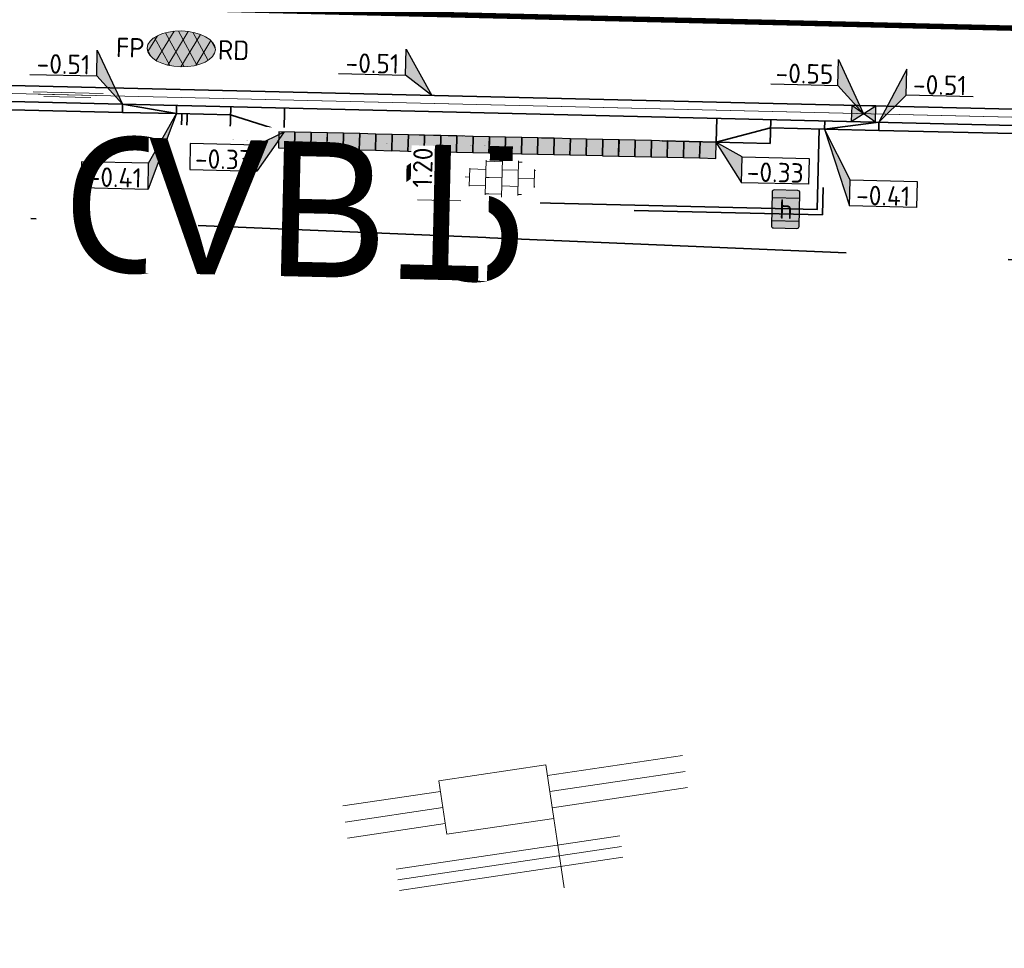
# Model space of a CAD drawing. Header units: metres. Extents: x 0 to 269924, y 0 to 933292.
# Tile 88 of 247: x 133379 to 133397, y 466521 to 466538. Entities that reach past the tile are written whole.
import ezdxf
from ezdxf import colors
from ezdxf.entities.mleader import LeaderData, LeaderLine
from ezdxf.enums import TextEntityAlignment as Align
from ezdxf.math import Vec2, Vec3

# ---------------------------------------------------------------- set-up
doc = ezdxf.new("R2018")
doc.units = ezdxf.units.M
for name, pattern in [('VH-BUSHALTEBAND', [4, 2, -2]), ('VH-OPSLUITBAND_100X200', [16, 8, -2, 4, -2]), ('VH-OPSLUITBAND_150X250', [24, 16, -2, 4, -2]), ('VH-TROTTOIRBAND_130-150', [15, 5, -2, 2, -2, 2, -2]), ('VW-1-1_STREEP', [2, 1, -1]), ('XX-PROJECTGRENS', [18, 12, -3, 0, -3])]:
    doc.linetypes.add(name, pattern=pattern)
for name, color, linetype, lineweight in [('N-WE-KG-GRENS_PROJECT-G', 7, 'XX-PROJECTGRENS', 35), ('N-WE-VH-GOOT-S', 170, 'Continuous', 18), ('N-WE-VH-GOOT_STRAATBAKSTEEN-G', 170, 'Continuous', 35), ('N-WE-VH-KANTOPSLUITING-T18', 10, 'Continuous', 18), ('N-WE-VH-KANTOPSLUITING_BUSHALTEBAND-G', 30, 'VH-BUSHALTEBAND', 35), ('N-WE-VH-KANTOPSLUITING_OPSLUITBAND_100X200-G', 150, 'VH-OPSLUITBAND_100X200', 35), ('N-WE-VH-KANTOPSLUITING_OPSLUITBAND_150X250-G', 150, 'VH-OPSLUITBAND_150X250', 35), ('N-WE-VH-KANTOPSLUITING_TROTTOIRBAND_130 150_250-G', 210, 'VH-TROTTOIRBAND_130-150', 35), ('N-WE-VH-KANTOPSLUITING_VERLOOPBAND-T18', 10, 'Continuous', 18), ('N-WE-VH-KANTOPSLUITING_VOORKANTBAND-G', 50, 'Continuous', 35), ('N-WE-VH-M', 7, 'Continuous', 18), ('N-WE-VH-VERHARDING-T18', 10, 'Continuous', 18), ('N-WE-VH-VERHARDING_ASFALT-S', 7, 'Continuous', 18), ('N-WE-VH-VERHARDING_TEGEL-S', 7, 'Continuous', 18), ('N-WE-VW-HALTEPAAL-S', 7, 'Continuous', 25), ('N-WE-VW-MARKERING_LANGS_STREEP_11_010-G', 7, 'VW-1-1_STREEP', 13), ('X-XX-AL-HOOGTELABEL-S', 7, 'Continuous', 25), ('X-XX-AL-TEKENBLAD-S', 7, 'Continuous', 25)]:
    doc.layers.add(name, color=color, linetype=linetype, lineweight=lineweight)
doc.layers.add('N-WE-RI-HWA_KOLK-S', color=150, linetype='Continuous', lineweight=25, true_color=0x007fff)
doc.layers.add('N-WE-RI-HWA_RIOOLPUT_INSPECTIEPUT_BETON-S', color=150, linetype='Continuous', lineweight=25, true_color=0x007fff)
doc.layers.add('X-XX-AL-HULPLIJN-G', color=30, linetype='Continuous', lineweight=18, plot=False)
doc.styles.add('NLCS-ISO', font='NLCS-ISO.ttf')
doc.styles.add('NLCS-ISO-M200-T18', font='NLCS-ISO.ttf', dxfattribs={"height": 0.36})
doc.styles.get("Standard").update_dxf_attribs({"font": 'romand.shx'})
doc.dimstyles.new('NLCS-M200-T18-PIJL_L2_H2', dxfattribs={"dimscale": 0.2, "dimtxt": 2.5, "dimasz": 1.8, "dimexe": 2, "dimexo": 2, "dimgap": 0.7, "dimtad": 1, "dimzin": 0, "dimdsep": 46, "dimtxsty": 'NLCS-ISO-M200-T18', "dimcen": 0, "dimdle": 2, "dimclrd": 256, "dimclre": 256, "dimclrt": 10, "dimazin": 0, "dimtfac": 1, "dimtdec": 3, "dimtofl": 0, "dimtmove": 0, "dimatfit": 3, "dimfxl": 2, "dimfxlon": 1, "dimtfillclr": 256, "dimtolj": 1, "dimtzin": 0, "dimlwd": -1, "dimlwe": -1, "dimarcsym": 0})

# ---------------------------------------------------------------- blocks, each defined once
blk = doc.blocks.new('*U516')
for p, q in [((-2.116, 2.201), (-1.707, 4.567)), ((-1.707, 4.567), (0, 0)), ((-8.229, 3.259), (-2.116, 2.201)), ((0, 0), (-2.116, 2.201))]:
    blk.add_line(p, q)
blk.add_solid([(-1.707, 4.567), (0, 0), (-2.116, 2.201)])
at = {"style": 'NLCS-ISO'}
blk.add_attdef('...', text='', height=1.8, rotation=350.18213, dxfattribs=at).set_placement((-5.244, 2.317), align=Align.BOTTOM_CENTER)
blk = doc.blocks.new('*U249')
at = {"layer": 'X-XX-AL-HOOGTELABEL-S', "xscale": 0.2000000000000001, "yscale": 0.2000000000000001, "zscale": 0.2000000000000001, "rotation": 9.817872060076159}
blk.add_blockref('*U516', (0, 0.15), dxfattribs=at).add_auto_attribs({'...': '-0.51'})
blk = doc.blocks.new('*U250')
at = {"layer": 'N-WE-RI-HWA_RIOOLPUT_INSPECTIEPUT_BETON-S', "color": 0, "linetype": 'ByBlock', "lineweight": -2, "transparency": 16777216, "rotation": 358.6348952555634}
blk.add_blockref('*U249', (133386.836, 466536.797), dxfattribs=at)
blk = doc.blocks.new('*U248')
for p, q in [((-1.988, 2.941), (-1.579, 5.307)), ((-1.579, 5.307), (0, 0)), ((-8.101, 3.999), (-1.988, 2.941)), ((0, 0), (-1.988, 2.941))]:
    blk.add_line(p, q)
blk.add_solid([(-1.579, 5.307), (0, 0), (-1.988, 2.941)])
at = {"style": 'NLCS-ISO'}
blk.add_attdef('...', text='', height=1.8, rotation=350.18213, dxfattribs=at).set_placement((-5.116, 3.057), align=Align.BOTTOM_CENTER)
blk = doc.blocks.new('SVH-ASFALT_FP_KL-SO')
at = {"true_color": 0xa50000}
h = blk.add_hatch(color=14, dxfattribs=at)
h.dxf.hatch_style = 1
edge = h.paths.add_edge_path()
edge.add_ellipse((0, 0), major_axis=(0.631, 0), ratio=0.525613, start_angle=0, end_angle=360)
at = {"ltscale": 0.1}
for p, q in [((-0.619, -0.063), (-0.448, 0.233)), ((-0.204, -0.314), (-0.501, 0.201)), ((-0.457, -0.228), (-0.139, 0.323)), ((0.063, -0.33), (-0.296, 0.292)), ((-0.244, -0.305), (0.12, 0.325)), ((0.298, -0.292), (-0.061, 0.33)), ((-0.002, -0.331), (0.349, 0.276)), ((0.503, -0.2), (0.206, 0.313)), ((0.275, -0.298), (0.544, 0.168)), ((0.628, 0.028), (0.552, 0.16)), ((-0.547, -0.165), (-0.629, -0.023))]:
    blk.add_line(p, q, dxfattribs=at)
at = {"layer": 'X-XX-AL-HULPLIJN-G'}
blk.add_ellipse((0, 0), major_axis=(0.631, 0), ratio=0.525613, dxfattribs=at)
at = {"style": 'NLCS-ISO'}
blk.add_attdef('RB', text='', height=0.36, dxfattribs=at).set_placement((-0.679, 0), align=Align.MIDDLE_RIGHT)
blk.add_attdef('RD', text='', height=0.36, dxfattribs=at).set_placement((0.679, 0), align=Align.MIDDLE_LEFT)
blk = doc.blocks.new('SVW-HALTEPAAL-SO')
at = {"true_color": 0xffff00}
h = blk.add_hatch(color=2, dxfattribs=at)
h.dxf.hatch_style = 1
edge = h.paths.add_edge_path()
edge.add_arc((1.09, 1.561), 0.196, 0, 90)
edge.add_line((1.09, 1.757), (-1.09, 1.757))
edge.add_arc((-1.09, 1.561), 0.196, 90, 180)
edge.add_line((-1.286, 1.561), (-1.286, -1.561))
edge.add_arc((-1.09, -1.561), 0.196, 180, 270)
edge.add_line((-1.09, -1.757), (1.09, -1.757))
edge.add_arc((1.09, -1.561), 0.196, 270, 360)
edge.add_line((1.286, -1.561), (1.286, 1.561))
for p, q in [((-1.286, 1.063), (1.286, 1.063)), ((-1.286, -1.063), (1.286, -1.063))]:
    blk.add_line(p, q)
blk.add_lwpolyline([(-1.09, -1.757), (1.09, -1.757, 0.414214), (1.286, -1.561), (1.286, 1.561, 0.414214), (1.09, 1.757), (-1.09, 1.757, 0.414214), (-1.286, 1.561), (-1.286, -1.561, 0.414214)], format="xyb", close=True)
at = {"lineweight": 18, "style": 'NLCS-ISO'}
blk.add_text('h', height=1.8, dxfattribs=at).set_placement((0.019, 0.006), align=Align.MIDDLE_CENTER)
blk = doc.blocks.new('SVH-VERKEERSTEGEL_300X300_ZWART')
h = blk.add_hatch(color=250)
h.dxf.hatch_style = 1
h.paths.add_polyline_path([(-0.15, -0.3), (0.15, -0.3), (0.15, 0), (-0.15, 0)])
blk.add_3dface([(-0.15, -0.3), (0.15, -0.3), (0.15, 0), (-0.15, 0)])
blk = doc.blocks.new('SVH-VERKEERSTEGEL_300X300_WIT')
at = {"true_color": 0xffffff}
h = blk.add_hatch(color=7, dxfattribs=at)
h.dxf.hatch_style = 1
h.paths.add_polyline_path([(-0.15, -0.3), (0.15, -0.3), (0.15, 0), (-0.15, 0)])
blk.add_3dface([(-0.15, -0.3), (0.15, -0.3), (0.15, 0), (-0.15, 0)])
blk = doc.blocks.new('N-SRI-KOLK_STRAAT_450X300-SO')
h = blk.add_hatch(color=256)
h.dxf.hatch_style = 1
h.paths.add_polyline_path([(0, 0), (-1.125, 0.75), (-1.125, -0.75)])
h.paths.add_polyline_path([(1.125, -0.75), (1.125, 0.75), (0, 0)])
for p, q in [((-1.125, -0.75), (1.125, 0.75)), ((1.125, -0.75), (-1.125, 0.75))]:
    blk.add_line(p, q)
at = {"flags": 128}
blk.add_lwpolyline([(-1.125, -0.75), (1.125, -0.75), (1.125, 0.75), (-1.125, 0.75)], close=True, dxfattribs=at)
blk = doc.blocks.new('*U205')
at = {"lineweight": 30, "flags": 106}
blk.add_attdef('OB', text='', height=0.36, dxfattribs=at).set_placement((0, 0.1), align=Align.BOTTOM_CENTER)
blk = doc.blocks.new('*U651')
for p, q in [((3.27, 4.468), (0, 0)), ((2.861, 2.102), (3.27, 4.468)), ((0, 0), (2.861, 2.102)), ((8.974, 1.044), (2.861, 2.102))]:
    blk.add_line(p, q)
blk.add_solid([(3.27, 4.468), (0, 0), (2.861, 2.102)])
at = {"style": 'NLCS-ISO'}
blk.add_attdef('...', text='', height=1.8, rotation=350.18213, dxfattribs=at).set_placement((5.846, 1.16), align=Align.BOTTOM_CENTER)
blk = doc.blocks.new('*U654')
for p, q in [((1.631, -5.006), (0, 0)), ((0, 0), (1.222, -7.372)), ((1.222, -7.372), (1.631, -5.006)), ((7.334, -8.429), (1.222, -7.372))]:
    blk.add_line(p, q)
blk.add_lwpolyline([(1.631, -5.006), (7.744, -6.064), (7.334, -8.429)])
blk.add_solid([(1.631, -5.006), (0, 0), (1.222, -7.372)])
at = {"style": 'NLCS-ISO'}
blk.add_attdef('...', text='', height=1.8, rotation=350.18213, dxfattribs=at).set_placement((4.206, -8.314), align=Align.BOTTOM_CENTER)
blk = doc.blocks.new('*U653')
for p, q in [((2.205, -1.687), (0, 0)), ((0, 0), (1.796, -4.053)), ((1.796, -4.053), (2.205, -1.687)), ((7.909, -5.111), (1.796, -4.053))]:
    blk.add_line(p, q)
blk.add_lwpolyline([(2.205, -1.687), (8.318, -2.745), (7.909, -5.111)])
blk.add_solid([(2.205, -1.687), (0, 0), (1.796, -4.053)])
at = {"style": 'NLCS-ISO'}
blk.add_attdef('...', text='', height=1.8, rotation=350.18213, dxfattribs=at).set_placement((4.781, -4.995), align=Align.BOTTOM_CENTER)
blk = doc.blocks.new('SVH-TEGEL_300X300_DUN_HALFST_KL-SO')
for p, q in [((-1.837, 1.5), (-1.5, 1.5)), ((-1.5, -1.6), (-1.5, 1.6)), ((0, -1.784), (0, 1.784)), ((0, 1.5), (1.5, 1.5)), ((1.5, -1.6), (1.5, 1.6)), ((-3.08, 0.75), (-3, 0.75)), ((-3, -0.835), (-3, 0.835)), ((-3, 0), (-1.5, 0)), ((-1.5, 0.75), (0, 0.75)), ((0, 0), (1.5, 0)), ((1.5, 0.75), (3, 0.75)), ((3, -0.835), (3, 0.835)), ((3, 0), (3.395, 0)), ((-3.08, -0.75), (-3, -0.75)), ((-1.5, -0.75), (0, -0.75)), ((1.5, -0.75), (3, -0.75)), ((-1.837, -1.5), (-1.5, -1.5)), ((0, -1.5), (1.5, -1.5))]:
    blk.add_line(p, q)
at = {"style": 'NLCS-ISO'}
blk.add_attdef('FORMAAT', text='', height=1.8, dxfattribs=at).set_placement((-3.18, 0), align=Align.MIDDLE_RIGHT)
blk.add_attdef('KLEUR', text='', height=1.8, dxfattribs=at).set_placement((3.495, 0), align=Align.MIDDLE_LEFT)
at = {"style": 'NLCS-ISO', "flags": 1}
blk.add_attdef('FUNCTIE', text='', height=1.8, dxfattribs=at).set_placement((0.116, -3.585), align=Align.MIDDLE_CENTER)
blk = doc.blocks.new('*U655')
for p, q in [((0, 0), (-3.053, -3.214)), ((-2.644, -0.848), (0, 0)), ((-3.053, -3.214), (-2.644, -0.848)), ((-9.166, -2.156), (-3.053, -3.214))]:
    blk.add_line(p, q)
blk.add_lwpolyline([(-2.644, -0.848), (-8.757, 0.21), (-9.166, -2.156)])
blk.add_solid([(-2.644, -0.848), (0, 0), (-3.053, -3.214)])
at = {"style": 'NLCS-ISO'}
blk.add_attdef('...', text='', height=1.8, rotation=350.18213, dxfattribs=at).set_placement((-6.181, -3.098), align=Align.BOTTOM_CENTER)
blk = doc.blocks.new('*U656')
for p, q in [((0, 0), (-3.628, -6.532)), ((-3.218, -4.167), (0, 0)), ((-3.628, -6.532), (-3.218, -4.167)), ((-9.74, -5.475), (-3.628, -6.532))]:
    blk.add_line(p, q)
blk.add_lwpolyline([(-3.218, -4.167), (-9.331, -3.109), (-9.74, -5.475)])
blk.add_solid([(-3.218, -4.167), (0, 0), (-3.628, -6.532)])
at = {"style": 'NLCS-ISO'}
blk.add_attdef('...', text='', height=1.8, rotation=350.18213, dxfattribs=at).set_placement((-6.756, -6.417), align=Align.BOTTOM_CENTER)
blk = doc.blocks.new('*U652')
for p, q in [((-1.988, 2.941), (-1.579, 5.307)), ((-1.579, 5.307), (0, 0)), ((-8.101, 3.999), (-1.988, 2.941)), ((0, 0), (-1.988, 2.941))]:
    blk.add_line(p, q)
blk.add_solid([(-1.579, 5.307), (0, 0), (-1.988, 2.941)])
at = {"style": 'NLCS-ISO'}
blk.add_attdef('...', text='', height=1.8, rotation=350.18213, dxfattribs=at).set_placement((-5.116, 3.057), align=Align.BOTTOM_CENTER)
blk = doc.blocks.new('*D658')
at = {"layer": 'Defpoints', "color": 0, "transparency": 16777216}
for p in [(133384.11, 466536.271), (133384.082, 466535.072)]:
    blk.add_point(p, dxfattribs=at)
at = {"layer": 'N-WE-VH-M', "transparency": 16777216}
for p, q in [((133386.606, 466536.212), (133387.406, 466536.193)), ((133386.997, 466535.843), (133386.986, 466535.363)), ((133386.577, 466535.012), (133387.377, 466534.993))]:
    blk.add_line(p, q, dxfattribs=at)
for points in [[(133386.937, 466535.844), (133387.057, 466535.841), (133387.006, 466536.202)], [(133386.926, 466535.364), (133387.046, 466535.361), (133386.977, 466535.003)]]:
    blk.add_solid(points, dxfattribs=at)
at = {"layer": 'N-WE-VH-M', "color": 10, "transparency": 16777216, "insert": (133386.672, 466535.61), "char_height": 0.36, "attachment_point": 5, "rotation": 88.6349, "style": 'NLCS-ISO-M200-T18', "bg_fill": 3, "box_fill_scale": 1.1, "bg_fill_color": 256, "bg_fill_true_color": 13158600, "bg_fill_transparency": 0}
blk.add_mtext('\\A1;1.20', dxfattribs=at)
at = {"layer": 'Defpoints', "color": 0, "transparency": 16777216}
blk.add_point((133386.977, 466535.003), dxfattribs=at)
blk = doc.blocks.new('*U110')
at = {"lineweight": 30, "flags": 106}
blk.add_attdef('OB', text='', height=0.36, dxfattribs=at).set_placement((0, 0.1), align=Align.BOTTOM_CENTER)
blk = doc.blocks.new('SVH-GOOT_SYMBOOL-SO')
at = {"color": 7, "linetype": 'Continuous'}
for p, q in [((0.2, 3.125), (0.2, -3.359)), ((-0.206, 2.137), (-0.206, -2.217)), ((0, 2.669), (0, -2.669))]:
    blk.add_line(p, q, dxfattribs=at)
at = {"style": 'NLCS-ISO'}
blk.add_attdef('MATERIAAL', text='', height=1.8, dxfattribs=at).set_placement((-1.098, 0), align=Align.MIDDLE_RIGHT)
blk.add_attdef('KLEUR', text='', height=1.8, dxfattribs=at).set_placement((1.1, 0), align=Align.MIDDLE_LEFT)

msp = doc.modelspace()

# ---------------------------------------------------------------- linework, layer by layer
at = {"layer": 'N-WE-VH-GOOT_STRAATBAKSTEEN-G'}
msp.add_lwpolyline([(133341.192, 466538.034), (133548.299, 466533.099), (133604.484, 466532.752, -0.012398), (133694.641, 466528.294), (133747.111, 466524.328, 0.006097), (133941.572, 466515.108, 0.02139), (134085.33, 466514.138, 0.018724), (134137.889, 466519.445, 0.007401), (134227.449, 466531.463), (134342.22, 466547.549), (134354.896, 466549.127)], format="xyb", dxfattribs=at)
at = {"layer": 'N-WE-VH-KANTOPSLUITING_BUSHALTEBAND-G'}
msp.add_lwpolyline([(133383.107, 466536.295), (133393.104, 466536.057)], dxfattribs=at)
at = {"layer": 'N-WE-VH-KANTOPSLUITING_OPSLUITBAND_100X200-G', "flags": 128}
msp.add_lwpolyline([(133382.214, 466536.607), (133382.176, 466535.017), (133394.073, 466534.734), (133394.111, 466536.323)], dxfattribs=at)
at = {"layer": 'N-WE-VH-KANTOPSLUITING_OPSLUITBAND_150X250-G', "flags": 128}
msp.add_lwpolyline([(133341.187, 466537.584), (133381.115, 466536.633)], dxfattribs=at)
msp.add_lwpolyline([(133395.111, 466536.299), (133548.292, 466532.649), (133604.477, 466532.302, -0.012397), (133694.608, 466527.845), (133747.08, 466523.879, 0.001225), (133786.141, 466521.646)], format="xyb", dxfattribs=at)
at = {"layer": 'N-WE-VH-KANTOPSLUITING_TROTTOIRBAND_130 150_250-G'}
for p, q in [((133381.115, 466536.633), (133382.114, 466536.609)), ((133394.111, 466536.323), (133395.111, 466536.299))]:
    msp.add_line(p, q, dxfattribs=at)
for points in [[(133382.114, 466536.609), (133383.114, 466536.585)], [(133394.111, 466536.323), (133393.111, 466536.347)]]:
    msp.add_lwpolyline(points, dxfattribs=at)
at = {"layer": 'N-WE-VH-KANTOPSLUITING_VOORKANTBAND-G'}
msp.add_line((133381.118, 466536.783), (133382.114, 466536.609), dxfattribs=at)
msp.add_lwpolyline([(133341.191, 466537.734), (133548.294, 466532.799), (133604.479, 466532.452, -0.012398), (133694.619, 466527.995), (133747.091, 466524.029, 0.001225), (133786.149, 466521.795, 0.0011)], format="xyb", dxfattribs=at)
for points in [[(133381.115, 466536.633), (133381.118, 466536.783)], [(133382.114, 466536.609), (133382.118, 466536.759)], [(133383.107, 466536.295), (133383.118, 466536.735)], [(133384.107, 466536.272), (133384.117, 466536.711)], [(133394.011, 466536.326), (133393.975, 466534.836), (133382.279, 466535.115), (133382.314, 466536.604)], [(133383.114, 466536.585), (133384.107, 466536.272)], [(133392.104, 466536.081), (133392.115, 466536.521)], [(133393.104, 466536.057), (133393.115, 466536.497)], [(133394.111, 466536.323), (133394.114, 466536.473)], [(133392.104, 466536.081), (133393.111, 466536.347)], [(133395.114, 466536.449), (133394.111, 466536.323)], [(133395.111, 466536.299), (133395.114, 466536.449)]]:
    msp.add_lwpolyline(points, dxfattribs=at)
at = {"layer": 'N-WE-VW-MARKERING_LANGS_STREEP_11_010-G', "ltscale": 5, "const_width": 0.1, "flags": 128}
msp.add_lwpolyline([(133748.407, 466525.754, -0.000038), (133747.212, 466525.825), (133694.754, 466529.79, 0.0124), (133604.507, 466534.252), (133548.321, 466534.599), (133341.887, 466539.518)], format="xyb", dxfattribs=at)
at = {"layer": 'X-XX-AL-HULPLIJN-G'}
for points in [[(133346.847, 466537.75), (133548.297, 466532.949), (133604.481, 466532.602, -0.012398), (133694.63, 466528.144)], [(133354.845, 466537.559), (133548.297, 466532.949), (133604.481, 466532.602, -0.012398), (133694.63, 466528.144), (133747.101, 466524.179)]]:
    msp.add_lwpolyline(points, format="xyb", dxfattribs=at)
for points in [[(133388.981, 466524.356), (133391.482, 466524.728)], [(133389.025, 466524.06), (133391.527, 466524.431)], [(133389.069, 466523.763), (133391.571, 466524.135)], [(133387.002, 466524.062), (133385.195, 466523.794)], [(133387.046, 466523.766), (133385.239, 466523.497)], [(133389.098, 466523.565), (133389.172, 466523.07)], [(133387.09, 466523.469), (133385.283, 466523.2)], [(133390.32, 466523.241), (133386.183, 466522.626)], [(133390.349, 466523.043), (133386.212, 466522.428)], [(133389.172, 466523.07), (133389.289, 466522.279)], [(133390.379, 466522.845), (133386.242, 466522.231)]]:
    msp.add_lwpolyline(points, dxfattribs=at)
msp.add_lwpolyline([(133386.973, 466524.26), (133387.12, 466523.271), (133389.098, 466523.565), (133388.951, 466524.554)], close=True, dxfattribs=at)

# ---------------------------------------------------------------- block references
at = {"layer": 'N-WE-RI-HWA_KOLK-S', "xscale": 0.2, "yscale": 0.2, "zscale": 0.2, "rotation": 358.6348952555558}
msp.add_blockref('N-SRI-KOLK_STRAAT_450X300-SO', (133394.833, 466536.606), dxfattribs=at)
at = {"layer": 'N-WE-RI-HWA_RIOOLPUT_INSPECTIEPUT_BETON-S'}
msp.add_blockref('*U250', (0, 0), dxfattribs=at)
at = {"layer": 'N-WE-VH-GOOT-S', "xscale": 0.2000000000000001, "yscale": 0.2000000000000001, "zscale": 0.2000000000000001, "rotation": 88.63489525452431}
msp.add_blockref('SVH-GOOT_SYMBOOL-SO', (133380.087, 466536.958), dxfattribs=at)
at = {"layer": 'N-WE-VH-KANTOPSLUITING-T18'}
ref = msp.add_blockref('*U110', (133380.067, 466536.098), dxfattribs=dict(at, rotation=358.6348952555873))
lines = msp.add_mtext('OB15', dxfattribs={"layer": '0', "insert": (133380.069, 466536.198), "char_height": 2.5, "attachment_point": 1, "rotation": 358.6349, "bg_fill": 3, "box_fill_scale": 1.1, "bg_fill_color": 256, "bg_fill_transparency": 0})
ref.add_attrib('OB', '', (133380.069, 466536.198), dxfattribs={"flags": 14}).embed_mtext(lines)
at = {"layer": 'N-WE-VH-KANTOPSLUITING_VERLOOPBAND-T18'}
ref = msp.add_blockref('*U205', (133381.601, 466536.061), dxfattribs=dict(at, rotation=358.6348952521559))
lines = msp.add_mtext('VB1', dxfattribs={"layer": '0', "insert": (133381.603, 466536.161), "char_height": 2.5, "attachment_point": 1, "rotation": 358.6349, "bg_fill": 3, "box_fill_scale": 1, "bg_fill_color": 256, "bg_fill_transparency": 0})
ref.add_attrib('OB', '', (133381.603, 466536.161), dxfattribs={"flags": 50}).embed_mtext(lines)
at = {"layer": 'N-WE-VH-VERHARDING_ASFALT-S', "rotation": 358.6348952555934}
msp.add_blockref('SVH-ASFALT_FP_KL-SO', (133382.203, 466537.807), dxfattribs=at).add_auto_attribs({'RD': 'RD', 'RB': 'FP'})
at = {"layer": 'N-WE-VH-VERHARDING_TEGEL-S', "xscale": 0.2, "yscale": 0.2, "zscale": 0.2, "rotation": 178.6348952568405}
msp.add_blockref('SVH-TEGEL_300X300_DUN_HALFST_KL-SO', (133388.138, 466535.42), dxfattribs=at)
at = {"layer": 'N-WE-VW-HALTEPAAL-S', "xscale": 0.2, "yscale": 0.2, "zscale": 0.2, "rotation": 358.6348952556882}
msp.add_blockref('SVW-HALTEPAAL-SO', (133393.389, 466534.84), dxfattribs=at)
at = {"layer": 'X-XX-AL-HOOGTELABEL-S', "xscale": 0.2, "yscale": 0.2, "zscale": 0.2, "rotation": 8.452767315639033}
for name, p, values in [('*U652', (133381.118, 466536.783), {'...': '-0.51'}), ('*U248', (133394.833, 466536.606), {'...': '-0.55'}), ('*U651', (133395.114, 466536.449), {'...': '-0.51'}), ('*U656', (133382.114, 466536.609), {'...': '-0.41'}), ('*U654', (133394.111, 466536.323), {'...': '-0.41'}), ('*U655', (133384.109, 466536.271), {'...': '-0.33'}), ('*U653', (133392.098, 466536.08), {'...': '-0.33'})]:
    msp.add_blockref(name, p, dxfattribs=at).add_auto_attribs(values)
at = {"layer": 'X-XX-AL-TEKENBLAD-S', "rotation": 358.6348952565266}
for name, p in [('SVH-VERKEERSTEGEL_300X300_ZWART', (133384.157, 466536.27)), ('SVH-VERKEERSTEGEL_300X300_WIT', (133384.457, 466536.263)), ('SVH-VERKEERSTEGEL_300X300_ZWART', (133384.757, 466536.256)), ('SVH-VERKEERSTEGEL_300X300_WIT', (133385.056, 466536.249)), ('SVH-VERKEERSTEGEL_300X300_ZWART', (133385.356, 466536.242)), ('SVH-VERKEERSTEGEL_300X300_WIT', (133385.656, 466536.235)), ('SVH-VERKEERSTEGEL_300X300_ZWART', (133385.956, 466536.227)), ('SVH-VERKEERSTEGEL_300X300_WIT', (133386.256, 466536.22)), ('SVH-VERKEERSTEGEL_300X300_ZWART', (133386.556, 466536.213)), ('SVH-VERKEERSTEGEL_300X300_WIT', (133386.856, 466536.206)), ('SVH-VERKEERSTEGEL_300X300_ZWART', (133387.156, 466536.199)), ('SVH-VERKEERSTEGEL_300X300_WIT', (133387.456, 466536.192)), ('SVH-VERKEERSTEGEL_300X300_ZWART', (133387.756, 466536.185)), ('SVH-VERKEERSTEGEL_300X300_WIT', (133388.056, 466536.177)), ('SVH-VERKEERSTEGEL_300X300_ZWART', (133388.356, 466536.17)), ('SVH-VERKEERSTEGEL_300X300_WIT', (133388.655, 466536.163)), ('SVH-VERKEERSTEGEL_300X300_ZWART', (133388.955, 466536.156)), ('SVH-VERKEERSTEGEL_300X300_WIT', (133389.255, 466536.149)), ('SVH-VERKEERSTEGEL_300X300_ZWART', (133389.555, 466536.142)), ('SVH-VERKEERSTEGEL_300X300_WIT', (133389.855, 466536.135)), ('SVH-VERKEERSTEGEL_300X300_ZWART', (133390.155, 466536.127)), ('SVH-VERKEERSTEGEL_300X300_WIT', (133390.455, 466536.12)), ('SVH-VERKEERSTEGEL_300X300_ZWART', (133390.755, 466536.113)), ('SVH-VERKEERSTEGEL_300X300_WIT', (133391.055, 466536.106)), ('SVH-VERKEERSTEGEL_300X300_ZWART', (133391.355, 466536.099)), ('SVH-VERKEERSTEGEL_300X300_WIT', (133391.655, 466536.092)), ('SVH-VERKEERSTEGEL_300X300_ZWART', (133391.955, 466536.085))]:
    msp.add_blockref(name, p, dxfattribs=at)

# ---------------------------------------------------------------- leaders
at = {"layer": 'N-WE-VH-VERHARDING-T18'}
ml = msp.add_multileader_mtext('Standard', dxfattribs=at)
ml.set_content('', color=256, style='NLCS-ISO-M200-T18')
ml.set_leader_properties(color=256, linetype='ByLayer', lineweight=-1)
ml.build(insert=Vec2(0, 0))
ml.multileader.update_dxf_attribs({"has_dogleg": 0, "text_left_attachment_type": 5, "text_right_attachment_type": 5, "dogleg_length": 0.36, "arrow_head_size": 0.36})
ctx = ml.context
ctx.base_point, ctx.char_height, ctx.arrow_head_size, ctx.landing_gap_size, ctx.plane_origin = Vec3(135697.392, 466805.766), 0.36, 0.36, 0.18, Vec3(135695.697, 466805.189)
ctx.left_attachment, ctx.right_attachment = 5, 5
notes = []
notes.append((ctx, [(0, (0, 0, 0), (0, 0), (1, 0), 1, [])]))
ctx.mtext.insert, ctx.mtext.rotation, ctx.mtext.flow_direction = Vec3(135697.572, 466806.126), -0.147529, 5
for ctx, leaders in notes:
    for number, flags, end, landing, length, lines in leaders:
        leader = LeaderData()
        leader.index, (leader.has_last_leader_line, leader.has_dogleg_vector, leader.attachment_direction) = number, flags
        leader.last_leader_point, leader.dogleg_vector, leader.dogleg_length = Vec3(end), Vec3(landing), length
        for number, points, colour, breaks in lines:
            line = LeaderLine()
            line.index, line.vertices, line.color, line.breaks = number, Vec3.list(points), colors.encode_raw_color(colour), breaks
            leader.lines.append(line)
        ctx.leaders.append(leader)

# ---------------------------------------------------------------- next in the draw order: dimensions: what is measured, and where the dimension line sits
at = {"layer": 'N-WE-VH-M'}
dim = msp.add_aligned_dim(p1=(133384.11, 466536.271), p2=(133384.082, 466535.072), distance=2.896, dimstyle='NLCS-M200-T18-PIJL_L2_H2', override={"dimtfill": 1}, dxfattribs=at)
dim.commit()
dim.dimension.update_dxf_attribs({"geometry": '*D658', "text_midpoint": (133386.672, 466535.61)})

# ---------------------------------------------------------------- next in the draw order: linework, layer by layer
at = {"layer": 'N-WE-KG-GRENS_PROJECT-G', "flags": 128}
msp.add_lwpolyline([(133942.152, 466524.013), (133955.533, 466522.507), (133956.145, 466521.626), (133962.811, 466521.355), (133963.543, 466522.67), (133965.054, 466522.563), (133965.551, 466521.193), (133981.5, 466520.334), (133981.565, 466520.896), (133982.028, 466520.86), (133994.134, 466520.33), (133994.151, 466519.671), (134009.067, 466519.478), (134013.911, 466519.512), (134027.732, 466519.636), (134028.693, 466519.554), (134034.796, 466519.611), (134050.86, 466519.659), (134068.501, 466520.152), (134071.254, 466520.237), (134077.26, 466520.692), (134094.041, 466522.635), (134101.385, 466523.282), (134101.428, 466523.91), (134128.995, 466527.092), (134141.938, 466528.627), (134148.421, 466529.392), (134148.476, 466529.087), (134157.108, 466530.24), (134157.762, 466530.339), (134157.953, 466529.076), (134163.706, 466529.946), (134172.69, 466531.055), (134201.838, 466535.069), (134202.197, 466534.878), (134203.304, 466535.042), (134208.161, 466535.722), (134214.682, 466536.673), (134215.15, 466536.846), (134235.766, 466539.754), (134239.587, 466540.449), (134251.117, 466542.218), (134251.536, 466542.09), (134264.479, 466543.833), (134264.487, 466544.317), (134273.56, 466545.641), (134273.608, 466545.287), (134285.679, 466546.863), (134299.118, 466548.971), (134309.192, 466550.345), (134329.805, 466553.659), (134341.526, 466555.206), (134346.97, 466556.112), (134351.977, 466556.025), (134358.949, 466556.887), (134359.186, 466557.313), (134365.426, 466557.917), (134389.225, 466560.758), (134395.395, 466561.519), (134400.633, 466562.019), (134418.638, 466563.907), (134426.404, 466566.343), (134432.472, 466567.14), (134437.532, 466567.422), (134444.848, 466568.25), (134448.277, 466568.388), (134484.594, 466572.762), (134486.539, 466572.966), (134490.599, 466573.546), (134498.499, 466574.536), (134514.318, 466576.701), (134542.397, 466581.367), (134546.702, 466582.122), (134551.593, 466582.441), (134551.871, 466583.179), (134557.906, 466584.406), (134558.276, 466584.115), (134567.36, 466586.004), (134582.717, 466588.715), (134583.108, 466588.972), (134590.444, 466590.398), (134630.038, 466598.271), (134633.264, 466598.923), (134632.087, 466604.993), (134646.051, 466607.537), (134647.414, 466607.429), (134666.972, 466611.405), (134675.342, 466617.463), (134674.819, 466607.593), (134696.995, 466610.537), (134702.172, 466611.327), (134706.525, 466612.071), (134709.085, 466612.323), (134712.087, 466612.776), (134715, 466613.203), (134716.349, 466613.229), (134723.364, 466613.968), (134738.981, 466616.639), (134746.062, 466617.28), (134746.09, 466616.641), (134760.121, 466618.861), (134759.993, 466619.829), (134768.446, 466621.137), (134784.615, 466623.738), (134787.541, 466625.072), (134796.772, 466626.479), (134796.899, 466625.715), (134813.878, 466628.545), (134820.226, 466629.584), (134847.68, 466634.234), (134881.79, 466639.204), (134881.926, 466639.532), (134884.43, 466640.009), (134893.797, 466641.711), (134903.085, 466643.328), (134904.138, 466643.527), (134920.265, 466646.374), (134921.332, 466646.578), (134937.367, 466649.518), (134938.501, 466649.708), (134961.555, 466654.096), (134967.764, 466655.262), (134974.722, 466656.563), (134984.23, 466658.491), (134992.023, 466659.998), (134995.809, 466660.766), (135000.442, 466661.693), (135009.695, 466663.648), (135010.659, 466663.869), (135018.832, 466665.618), (135021.92, 466666.314), (135034.093, 466668.943), (135034.161, 466668.769), (135043.8, 466670.832), (135059.084, 466674.02), (135068.771, 466676.078), (135083.089, 466679.034), (135091.902, 466680.993), (135097.488, 466682.166), (135104.831, 466683.651), (135116.534, 466686.231), (135119.892, 466686.792), (135126.3, 466688.013), (135127.347, 466688.196), (135130.448, 466688.891), (135135.602, 466689.887), (135140.19, 466691.518), (135166.592, 466696.94), (135182.368, 466700.724), (135201.902, 466704.748), (135203.941, 466705.082), (135209.867, 466705.957), (135217.801, 466707.782), (135228.821, 466709.933), (135242.391, 466712.598), (135277.698, 466719.723), (135279.457, 466720.111), (135279.55, 466721.578), (135288.178, 466723.073), (135350.963, 466735.305), (135501.986, 466763.685), (135501.162, 466761.839), (135525.132, 466766.833), (135533.639, 466768.672), (135569.042, 466775.188), (135582.767, 466777.378), (135584.022, 466777.634), (135585.675, 466776.264, 0.01918), (135652.451, 466792.01), (135652.891, 466793.457), (135660.981, 466795.919), (135661.574, 466796.074), (135664.481, 466796.836), (135665.946, 466796.651), (135673.558, 466799.328), (135680.977, 466801.739), (135687.276, 466804.201), (135692.547, 466806.295), (135705.432, 466809.743), (135712.094, 466810.706), (135728.145, 466817.035), (135760.285, 466825.832), (135773.458, 466829.179), (135789.116, 466834.08), (135813.029, 466842.892), (135823.352, 466846.718), (135839.426, 466852.91), (135860.96, 466860.89), (135867.928, 466863.26), (135895.199, 466872.784), (135899.312, 466861.8), (135873.359, 466852.082), (135873.188, 466848.843), (135867.814, 466846.669), (135856.104, 466842.036), (135847.253, 466838.505), (135830.033, 466832.514), (135818.854, 466828.652), (135812.865, 466826.949), (135808.959, 466825.804), (135805.053, 466824.658), (135770.731, 466814.307), (135766.971, 466812.016), (135761.879, 466808.079), (135757.591, 466807.133), (135743.839, 466803.566), (135724.075, 466798.35), (135721.275, 466798.229), (135720.422, 466801.401), (135715.133, 466799.834), (135698.553, 466794.754), (135698.279, 466793.693), (135686.038, 466790.352), (135686.038, 466789.248), (135686.038, 466787.562), (135681.985, 466786.092), (135677.719, 466785.319), (135623.458, 466770.711), (135607.41, 466767.662), (135584.355, 466763.142), (135577.091, 466761.475), (135570.47, 466760.803), (135524.714, 466753.103), (135522.642, 466752.878), (135515.666, 466751.661), (135498.388, 466748.218), (135460.498, 466741.759), (135438.515, 466737.953), (135402.134, 466731.048), (135401.842, 466732.671), (135396.111, 466731.637), (135390.927, 466730.659), (135374.008, 466727.423), (135342.463, 466720.896), (135337.831, 466720.249), (135332.781, 466719.412), (135316.41, 466716.549), (135312.764, 466716.512), (135301.04, 466714.003), (135296.667, 466713.077), (135288.078, 466711.338), (135288.031, 466710.414), (135288.066, 466708.643), (135283.612, 466707.738), (135244.114, 466700.084), (135242.59, 466702.114), (135218.779, 466697.088), (135216.4, 466696.736), (135207.126, 466694.996), (135197.842, 466693.22), (135196.987, 466690.777), (135188.214, 466689.009), (135186.218, 466690.919), (135157.953, 466685.339), (135157.545, 466682.623), (135152.388, 466681.564), (135151.517, 466683.806), (135135.729, 466680.62), (135134.464, 466677.149), (135128.184, 466675.854), (135125.788, 466678.571), (135109.606, 466675.114), (135107.871, 466673.543), (135107.871, 466672.134), (135099.469, 466670.442), (135080.265, 466666.625), (135079.406, 466666.151), (135069.61, 466664.202), (135057.638, 466661.759), (135035.803, 466657.155), (135033.723, 466658.689), (135013.618, 466654.679), (135014.198, 466652.086), (135012.612, 466651.731), (135012.176, 466654.16), (134999.525, 466651.581), (134981.058, 466648.065), (134978.74, 466647.609), (134978.586, 466647.723), (134973.29, 466646.777), (134967.912, 466645.754), (134966.071, 466645.409), (134952.75, 466642.776), (134952.592, 466643.577), (134951.246, 466643.315), (134944.955, 466642.097), (134940.872, 466641.345), (134939.907, 466640.789), (134925.329, 466637.906), (134925.171, 466637.877), (134925.333, 466636.966), (134925.553, 466635.733), (134922.159, 466635.157), (134921.983, 466636.201), (134920.712, 466635.973), (134906.644, 466633.431), (134906.509, 466633.768), (134899.927, 466632.517), (134896.041, 466630.574), (134862.297, 466626.202), (134861.423, 466623.924), (134854.723, 466622.819), (134853.222, 466624.597), (134834.721, 466621.381), (134818.755, 466618.638), (134803.128, 466616.182), (134801.097, 466614.744), (134787.48, 466613.242), (134768.983, 466610.888), (134755.14, 466609.258), (134754.957, 466609.237), (134754.786, 466610.217), (134731.872, 466606.359), (134713.4, 466603.055), (134699.607, 466600.717), (134685.428, 466598.156), (134675.878, 466596.194), (134672.276, 466595.656), (134668.91, 466595.016), (134645.926, 466591.058), (134638.577, 466590.001), (134611.474, 466584.899), (134601.717, 466583.131), (134600.6, 466582.901), (134592.762, 466581.44), (134575.118, 466578.109), (134569.726, 466577.127), (134558.057, 466574.923), (134547.369, 466573.132), (134538.23, 466571.522), (134531.355, 466570.551), (134524.272, 466569.346), (134519.026, 466568.326), (134515.39, 466567.719), (134505.384, 466563.341), (134500.986, 466562.643), (134495.881, 466561.909), (134495.823, 466562.312), (134492.204, 466563.642), (134484.398, 466562.518), (134478.905, 466561.786), (134469.843, 466560.533), (134464.536, 466559.742), (134456.919, 466558.745), (134448.033, 466557.687), (134433.208, 466556.61), (134412.104, 466554.577), (134407.553, 466554.101), (134387.467, 466551.741), (134381.785, 466550.955), (134364.962, 466548.659), (134360.191, 466548.481), (134354.944, 466547.628), (134324.113, 466542.837), (134319.685, 466541.923), (134312.466, 466540.844), (134307.061, 466539.9), (134305.527, 466540.739), (134283.993, 466537.831), (134278.004, 466536.268), (134260.392, 466533.941), (134253.899, 466532.65), (134244.867, 466531.618), (134227.961, 466528.835), (134196.876, 466524.748), (134191.294, 466524.652), (134189.441, 466519.487), (134180.543, 466523.251), (134138.079, 466517.961), (134135.279, 466517.668), (134120.646, 466515.791), (134115.858, 466514.998), (134094.415, 466512.788), (134094.483, 466512.133), (134077.905, 466510.692), (134056.132, 466509.19), (134043.898, 466509.02), (134033.049, 466509.242), (134023.923, 466509.529), (134011.048, 466510.262), (134011.12, 466510.989), (133978.031, 466511.971), (133977.492, 466511.386), (133976.525, 466511.415), (133970.93, 466511.61), (133940.859, 466512.853), (133936.339, 466513.04), (133926.354, 466513.566), (133918.767, 466513.929), (133914.845, 466514.016), (133909.555, 466514.279), (133907.78, 466514.373), (133898.183, 466514.701), (133889.291, 466514.99), (133877.411, 466515.387), (133865.169, 466516.189), (133858.598, 466516.511), (133853.557, 466516.784), (133840.824, 466517.534), (133833.647, 466517.757), (133833.706, 466517.421), (133832.853, 466517.458), (133826.979, 466517.575), (133808.076, 466518.296), (133803.308, 466518.179), (133802.56, 466518.555), (133780.072, 466520.153), (133779.6, 466519.291), (133774.066, 466519.538), (133773.735, 466520.559), (133740.527, 466522.642), (133713.376, 466524.159), (133705.703, 466524.636), (133705.709, 466526.266), (133685.059, 466527.583), (133660.563, 466529.253), (133639.129, 466529.346), (133622.453, 466530.286), (133616.388, 466530.543), (133614.494, 466530.624), (133604.393, 466531.597), (133597.464, 466531.465), (133574.3, 466531.955), (133566.695, 466531.543), (133561.32, 466531.616), (133554.142, 466531.627), (133545.309, 466531.719), (133535.509, 466531.795), (133530.483, 466531.897), (133499.098, 466532.845), (133498.91, 466530.624), (133497.604, 466522.359), (133448.566, 466524.379), (133448.421, 466522.59), (133414.567, 466524.034), (133414.497, 466533.241), (133401.904, 466533.723), (133353.812, 466535.745), (133352.26, 466536.139), (133333.107, 466536.524), (133333.343, 466545.829), (133369.152, 466544.714), (133381.325, 466544.396), (133400.699, 466543.637), (133404.005, 466543.551), (133435.456, 466542.61), (133435.456, 466542.277), (133451.526, 466541.628), (133467.883, 466541.235), (133477.659, 466542.034), (133509.103, 466541.442), (133515.138, 466541.284), (133519.939, 466540.992), (133525.525, 466540.798), (133532.518, 466540.097), (133548.147, 466539.778), (133548.297, 466540.601), (133555.22, 466540.722), (133564.265, 466540.558), (133565.06, 466540.188), (133570.074, 466540.025), (133574.07, 466539.875), (133576.623, 466539.795), (133577.163, 466540.007), (133601.21, 466539.677), (133602.809, 466541.635), (133610.483, 466541.448), (133611.878, 466539.353), (133618.8, 466539.154), (133622.331, 466538.943), (133622.362, 466539.485), (133627.247, 466539.274), (133627.305, 466538.709), (133642.487, 466537.733), (133654.92, 466537.235), (133674.71, 466536.649), (133674.766, 466536.962), (133682.638, 466536.639), (133685.084, 466535.631), (133701.924, 466534.36), (133703.6, 466534.856), (133708.504, 466534.396), (133731.895, 466532.391), (133737.992, 466531.942), (133749.854, 466530.901), (133752.15, 466530.77), (133756.921, 466530.655), (133767.535, 466530.109), (133779.853, 466530.016), (133787.77, 466529.934), (133810.905, 466528.967), (133832.384, 466528.238), (133837.192, 466527.837), (133897.841, 466525.036)], format="xyb", close=True, dxfattribs=at)
at = {"layer": 'X-XX-AL-HULPLIJN-G'}
msp.add_lwpolyline([(133346.847, 466537.75), (133548.297, 466532.949), (133604.481, 466532.602, -0.012398), (133694.63, 466528.144), (133747.101, 466524.179, 0.000968), (133777.966, 466522.398, 0.005129), (133941.566, 466514.958, 0.02139), (134085.337, 466513.988, 0.018724), (134137.908, 466519.296, 0.002454), (134167.645, 466522.987)], format="xyb", dxfattribs=at)

doc.saveas('drawing.dxf')
